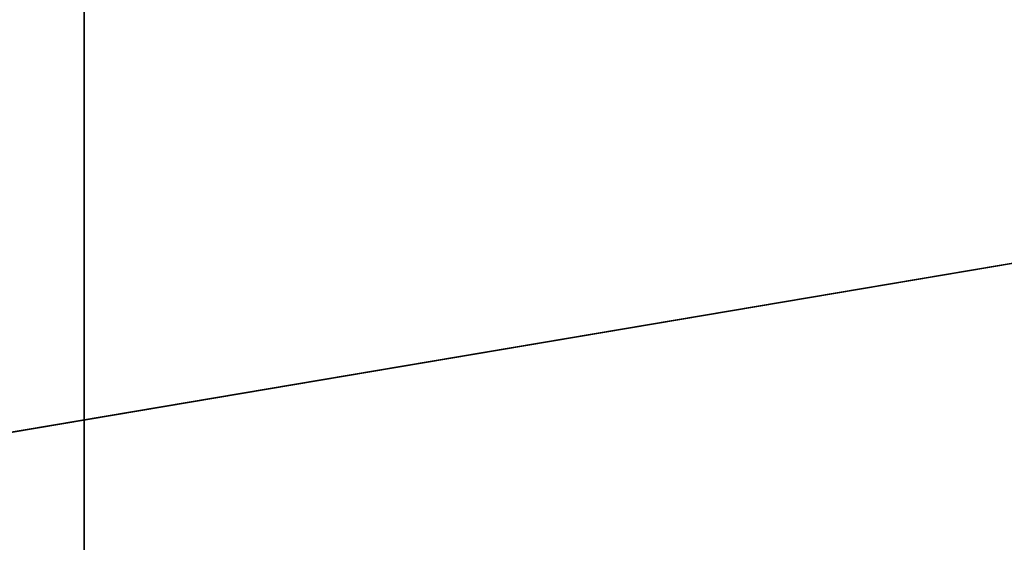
# Model space of a CAD drawing. Extents: x 0 to 80, y 0 to 80.
# Tile 180 of 256: x 8.3747 to 8.4234, y 35.3706 to 35.3965. Entities that reach past the tile are written whole.
import ezdxf

# ---------------------------------------------------------------- set-up
doc = ezdxf.new("R2010")
doc.units = 0
doc.header["$LTSCALE"] = 25.4
doc.layers.get('0').update_dxf_attribs({"color": 13, "linetype": 'CONTINUOUS'})

# ---------------------------------------------------------------- blocks, each defined once
blk = doc.blocks.new('ORBIT-I-KINKIET-20-7806-78')
at = {"color": 7}
for p, q in [((25.044687, 35.76836, 343.570343), (24.319977, 35.64608, 343.135315)), ((25.044687, 35.76836, 343.570343), (24.319977, 35.64608, 343.135315)), ((24.774519, 35.76836, 304.122559), (24.774519, 35.64608, 304.122559))]:
    blk.add_line(p, q, dxfattribs=at)
mesh = blk.add_polyface(dxfattribs=at)
corners = [(25.044687, 35.76836, 343.570343), (24.319977, 35.64608, 343.135315), (25.044687, 35.64608, 343.570343)]
mesh.append_faces([[corners[k] for k in face] for face in [(0, 1, 2)]], dxfattribs={"color": 7})
mesh = blk.add_polyface(dxfattribs=at)
corners = [(25.044687, 35.76836, 343.570343), (24.319977, 35.76836, 343.135315), (24.319977, 35.64608, 343.135315)]
mesh.append_faces([[corners[k] for k in face] for face in [(0, 1, 2)]], dxfattribs={"color": 7})
mesh = blk.add_polyface(dxfattribs=at)
corners = [(25.482746, 35.64608, 303.722137), (24.774519, 35.76836, 304.122559), (25.482746, 35.76836, 303.722137)]
mesh.append_faces([[corners[k] for k in face] for face in [(0, 1, 2)]], dxfattribs={"color": 7})
mesh = blk.add_polyface(dxfattribs=at)
corners = [(25.482746, 35.64608, 303.722137), (24.774519, 35.64608, 304.122559), (24.774519, 35.76836, 304.122559)]
mesh.append_faces([[corners[k] for k in face] for face in [(0, 1, 2)]], dxfattribs={"color": 7})

msp = doc.modelspace()

# ---------------------------------------------------------------- block references
at = {"color": 0}
msp.add_blockref('ORBIT-I-KINKIET-20-7806-78', (-16.396614, -0.346078, -57.5), dxfattribs=at)

doc.saveas('drawing.dxf')
